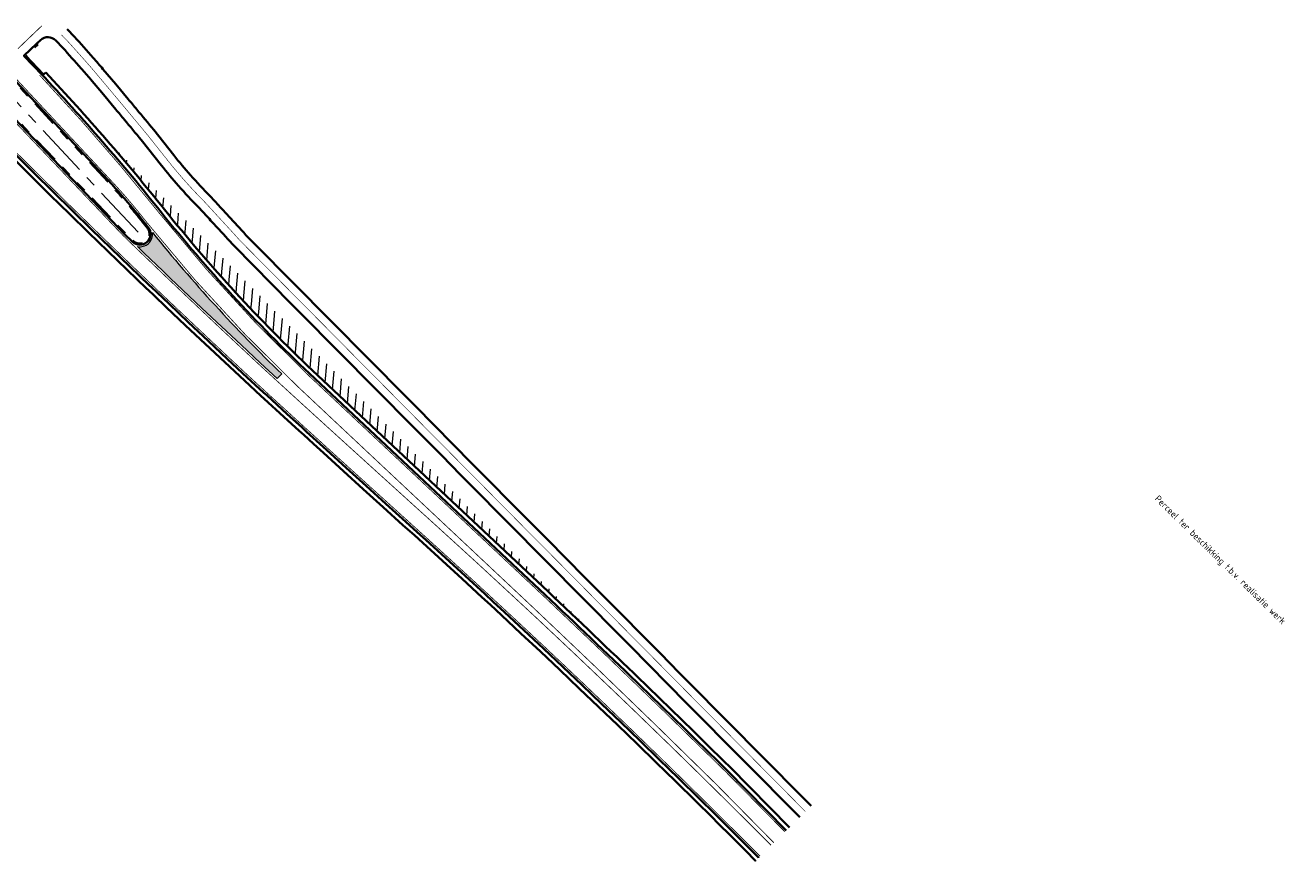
# Model space of a CAD drawing. Header units: metres. Extents: x 156019 to 159509, y 450048 to 451682.
# Tile 3 of 5: x 156213 to 156449, y 450874 to 451030. Entities that reach past the tile are written whole.
import ezdxf

# ---------------------------------------------------------------- set-up
doc = ezdxf.new("R2010")
doc.units = ezdxf.units.M
for name, pattern in [('AM-AS', [16, 10, -2, 2, -2]), ('VH-TROTTOIRBAND-SO', [15, 5, -2, 2, -2, 2, -2]), ('VW-13_STREEP', [4, 1, -3]), ('VW-30-270_STREEP', [3, 0.3, -2.7]), ('VW-30270_STREEP', [3, 0.3, -2.7])]:
    doc.linetypes.add(name, pattern=pattern)
for name, color, linetype, lineweight in [('N-WE-AM-AS-G', 252, 'AM-AS', 18), ('N-WE-VH-KANTOPSLUITING_TROTTOIRBAND-G', 252, 'VH-TROTTOIRBAND-SO', 35), ('N-WE-VH-KANTVERHARDING_FIETSPAD-G', 252, 'CONTINUOUS', 35), ('N-WE-VH-KANTVERHARDING_HOOFDRIJBAAN-G', 252, 'CONTINUOUS', 35), ('N-WE-VH-VERHARDING_ASFALT-A-500', 252, 'CONTINUOUS', 18), ('N-WE-VH-VERHARDING_GRASBETONSTEEN-G', 252, 'CONTINUOUS', 35), ('N-WE-VW-MARKERING_LANGS_STREEP_13_015-G', 252, 'VW-13_STREEP', 13), ('N-WE-VW-MARKERING_LANGS_STREEP_30270_010-G', 252, 'VW-30270_STREEP', 13), ('N-WE-VW-MARKERING_LANGS_STREEP_30270_015-G', 252, 'VW-30-270_STREEP', 13), ('N-WE-VW-MARKERING_LANGS_STREEP_DOORGETROKKEN_015-G', 252, 'CONTINUOUS', 13), ('N-WE-VW-MARKERING_PUNTSTUK-G', 252, 'CONTINUOUS', 35), ('X-XX-AL-LEGENDA-T25', 7, 'CONTINUOUS', 25)]:
    doc.layers.add(name, color=color, linetype=linetype, lineweight=lineweight)
doc.layers.add('X-XX-AL-HULPLIJN-G', color=40, linetype='CONTINUOUS', lineweight=18, plot=False)
doc.styles.add('NLCS-ISO-M500-T25', font='NLCS-ISO.ttf', dxfattribs={"height": 1.25})

msp = doc.modelspace()

# ---------------------------------------------------------------- hatches: boundary and pattern name
at = {"layer": 'N-WE-VH-VERHARDING_ASFALT-A-500', "transparency": 33554687}
h = msp.add_hatch(dxfattribs=at)
h.set_pattern_fill('AVH-ASFALT_B', color=256, angle=40, pattern_type=2)
h.set_pattern_definition([(85, (0, 0), (-1.494292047, 0.130733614), [])])
edge = h.paths.add_edge_path()
edge.add_arc((155909.18, 450732.79), 421.62, 38.5969, 40.9372)
edge.add_line((156227.68, 451009.05), (156238.64, 450997.9))
edge.add_line((156238.64, 450997.9), (156267.16, 450968.88))
edge.add_line((156267.16, 450968.88), (156284.4, 450951.33))
edge.add_line((156284.4, 450951.33), (156298.74, 450936.87))
edge.add_line((156298.74, 450936.87), (156313.33, 450922.09))
edge.add_line((156313.33, 450922.09), (156320.83, 450914.46))
edge.add_arc((154807.12, 449332.98), 2189.14, 46.25436, 46.6334)
edge.add_line((156310.33, 450924.44), (156266.33, 450965.74))
edge.add_arc((156470.91, 451181.49), 297.32, 218.6459, 226.5231, ccw=False)
at = {"layer": 'N-WE-VW-MARKERING_PUNTSTUK-G', "transparency": 33554687}
h = msp.add_hatch(color=256, dxfattribs=at)
h.dxf.hatch_style = 1
edge = h.paths.add_edge_path()
edge.add_arc((156470.93, 451181.51), 301.79, 219.0275, 225.8189)
edge.add_line((156260.6, 450965.08), (156259.78, 450964.24))
edge.add_line((156259.78, 450964.24), (156256.65, 450967.11))
edge.add_line((156256.65, 450967.11), (156253.01, 450970.51))
edge.add_line((156253.01, 450970.51), (156249.36, 450973.94))
edge.add_line((156249.36, 450973.94), (156245.72, 450977.37))
edge.add_line((156245.72, 450977.37), (156242.09, 450980.81))
edge.add_line((156242.09, 450980.81), (156239.86, 450982.93))
edge.add_line((156239.86, 450982.93), (156238.79, 450983.95))
edge.add_line((156238.79, 450983.95), (156238.47, 450984.26))
edge.add_line((156238.47, 450984.26), (156234.86, 450987.72))
edge.add_line((156234.86, 450987.72), (156233.65, 450988.88))
edge.add_arc((156234.12, 450991.21), 2.38, 258.6831, 366.2692)

# ---------------------------------------------------------------- linework, layer by layer
at = {"layer": 'N-WE-AM-AS-G', "transparency": 33554687, "flags": 128}
msp.add_lwpolyline([(156205.13, 451022.26), (156234.12, 450991.21)], dxfattribs=at)
at = {"layer": 'N-WE-VH-KANTOPSLUITING_TROTTOIRBAND-G', "transparency": 33554687, "flags": 128}
msp.add_lwpolyline([(156216.14, 451021.02), (156212.85, 451024.48), (156215.06, 451026.59)], dxfattribs=at)
msp.add_lwpolyline([(156233.35, 450995.05, -0.00164), (156235.06, 450992.91, 0.000609), (156235.52, 450992.34, -0.938561), (156232.87, 450989.92), (156231.4, 450991.34), (156206, 451017.97), (156209.34, 451021.17), (156228.78, 451000.31, -0.017462)], format="xyb", close=True, dxfattribs=at)
at = {"layer": 'N-WE-VH-KANTVERHARDING_FIETSPAD-G', "transparency": 33554687}
for points in [[(156218.41, 451027.36, 0.41316), (156215.59, 451027.43), (156214.89, 451026.77)], [(156253.9, 450991.03, 0.004725), (156250.69, 450994.55, -0.002341), (156248.85, 450996.56), (156247.26, 450998.27, -0.014265), (156243.58, 451002.2, -0.012973), (156240.48, 451005.91), (156236.7, 451010.67, 0.000447), (156233.55, 451014.47, 0.000809), (156231.92, 451016.42), (156229.62, 451019.17), (156227.22, 451022.02, 0.006589), (156225.41, 451024.13, 0.003308), (156221.9, 451028.05), (156220.58, 451029.44)], [(156251.77, 450988.92, 0.004117), (156248.49, 450992.51, -0.00233), (156246.64, 450994.53), (156245.09, 450996.2, -0.01414), (156241.33, 451000.22, -0.012973), (156238.14, 451004.04), (156234.37, 451008.78, 0.000444), (156231.24, 451012.55, 0.000809), (156229.62, 451014.49), (156227.32, 451017.24), (156224.92, 451020.1, 0.006589), (156223.17, 451022.14, 0.003282), (156219.71, 451026.01), (156218.41, 451027.36)]]:
    msp.add_lwpolyline(points, format="xyb", dxfattribs=at)
for points in [[(156253.9, 450991.03), (156257.42, 450987.48), (156260.94, 450983.92), (156264.46, 450980.37), (156267.97, 450976.82), (156271.49, 450973.26), (156275.01, 450969.71), (156278.53, 450966.16), (156282.04, 450962.6), (156285.56, 450959.05), (156289.08, 450955.5), (156292.6, 450951.94), (156296.12, 450948.39), (156299.63, 450944.84), (156303.15, 450941.28), (156306.67, 450937.73), (156310.19, 450934.18), (156313.7, 450930.62), (156317.22, 450927.07), (156320.74, 450923.52), (156324.26, 450919.96), (156327.77, 450916.41), (156331.29, 450912.86), (156334.81, 450909.3), (156338.33, 450905.75), (156341.85, 450902.2), (156345.36, 450898.64), (156348.88, 450895.09), (156352.4, 450891.54), (156355.92, 450887.98), (156359.43, 450884.43)], [(156251.77, 450988.92), (156255.29, 450985.37), (156258.81, 450981.81), (156262.32, 450978.26), (156265.84, 450974.71), (156269.36, 450971.15), (156272.88, 450967.6), (156276.39, 450964.05), (156279.91, 450960.49), (156283.43, 450956.94), (156286.95, 450953.39), (156290.47, 450949.83), (156293.98, 450946.28), (156297.5, 450942.73), (156301.02, 450939.17), (156304.54, 450935.62), (156308.05, 450932.07), (156311.57, 450928.51), (156315.09, 450924.96), (156318.61, 450921.41), (156322.12, 450917.85), (156325.64, 450914.3), (156329.16, 450910.75), (156332.68, 450907.19), (156336.2, 450903.64), (156339.71, 450900.09), (156343.23, 450896.53), (156346.75, 450892.98), (156350.27, 450889.43), (156353.78, 450885.87), (156357.3, 450882.33)]]:
    msp.add_lwpolyline(points, dxfattribs=at)
at = {"layer": 'N-WE-VH-KANTVERHARDING_HOOFDRIJBAAN-G', "transparency": 33554687, "flags": 128}
for points in [[(156215.96, 451020.85), (156212.49, 451024.49), (156214.89, 451026.77)], [(156215.06, 451026.59), (156214.89, 451026.77)]]:
    msp.add_lwpolyline(points, dxfattribs=at)
for points in [[(156233.5, 450995.17, -0.00164), (156235.22, 450993.04, 0.000609), (156235.68, 450992.46, -0.938561), (156232.73, 450989.77), (156231.26, 450991.19), (156205.72, 451017.97), (156209.35, 451021.45), (156228.93, 451000.44, -0.017466), (156233.5, 450995.17)], [(156215.69, 451021.13, -0.020308), (156238.07, 450995.32, 0.034386), (156265.78, 450965.16), (156309.78, 450923.85, -0.005383), (156343.68, 450891.13)]]:
    msp.add_lwpolyline(points, format="xyb", dxfattribs=at)
at = {"layer": 'N-WE-VH-KANTVERHARDING_HOOFDRIJBAAN-G', "transparency": 33554687}
for points in [[(156202.09, 451014.55), (156210.83, 451006.13), (156214.39, 451002.59), (156217.95, 450999.07), (156221.53, 450995.56), (156225.12, 450992.06), (156228.72, 450988.57), (156232.33, 450985.09), (156235.95, 450981.62), (156236.27, 450981.32), (156237.34, 450980.29), (156239.58, 450978.16), (156243.21, 450974.72), (156246.86, 450971.28), (156250.51, 450967.85), (156254.17, 450964.43), (156257.23, 450961.62)], [(156257.23, 450961.62), (156257.86, 450961.04), (156261.55, 450957.66), (156264.4, 450955.06), (156265.25, 450954.29), (156267.09, 450952.61), (156268.95, 450950.92), (156272.66, 450947.55), (156276.36, 450944.19), (156280.07, 450940.83), (156283.77, 450937.47), (156285.9, 450935.55), (156287.48, 450934.12), (156291.16, 450930.76), (156294.84, 450927.39), (156298.51, 450924.02), (156300.1, 450922.55), (156302.17, 450920.63), (156305.82, 450917.22), (156309.46, 450913.81), (156313.09, 450910.39), (156316.71, 450906.96), (156320.32, 450903.51), (156323.92, 450900.06), (156327.5, 450896.59), (156331.08, 450893.12), (156334.65, 450889.63), (156334.99, 450889.29), (156338.21, 450886.13), (156341.76, 450882.63), (156342.34, 450882.05), (156345.3, 450879.11), (156348.56, 450875.84), (156348.82, 450875.58), (156349.63, 450874.77), (156349.64, 450874.76)], [(156343.68, 450891.13), (156354.8, 450879.86)]]:
    msp.add_lwpolyline(points, dxfattribs=at)
at = {"layer": 'N-WE-VH-VERHARDING_GRASBETONSTEEN-G', "transparency": 33554687, "flags": 128}
for points in [[(156216.54, 451021.39), (156215.96, 451020.85)], [(156204.48, 451011.13), (156210.27, 451005.55), (156213.82, 451002.03), (156217.39, 450998.5), (156220.97, 450994.99), (156224.56, 450991.49), (156228.16, 450987.99), (156231.77, 450984.51), (156235.39, 450981.04), (156235.71, 450980.74), (156236.79, 450979.71), (156239.02, 450977.58), (156242.66, 450974.13), (156246.31, 450970.7), (156249.97, 450967.27), (156253.63, 450963.84), (156256.69, 450961.03)], [(156256.69, 450961.03), (156257.32, 450960.45), (156261.01, 450957.07), (156263.86, 450954.47), (156264.71, 450953.7), (156266.55, 450952.02), (156268.41, 450950.33), (156272.12, 450946.96), (156275.82, 450943.6), (156279.53, 450940.24), (156283.24, 450936.88), (156285.36, 450934.96), (156286.94, 450933.53), (156290.62, 450930.17), (156294.3, 450926.81), (156297.97, 450923.43), (156299.55, 450921.96), (156301.63, 450920.04), (156305.27, 450916.64), (156308.91, 450913.23), (156312.54, 450909.81), (156316.16, 450906.38), (156319.76, 450902.93), (156323.36, 450899.48), (156326.95, 450896.02), (156330.52, 450892.54), (156334.09, 450889.06), (156334.43, 450888.72), (156337.65, 450885.56), (156341.2, 450882.06), (156341.78, 450881.48), (156344.73, 450878.54), (156348, 450875.28), (156348.26, 450875.01), (156349.07, 450874.2), (156349.07, 450874.2)], [(156344.25, 450891.7), (156355.37, 450880.42)]]:
    msp.add_lwpolyline(points, dxfattribs=at)
msp.add_lwpolyline([(156216.54, 451021.39, -0.020074), (156238.7, 450995.81, 0.034384), (156266.33, 450965.74), (156310.33, 450924.44, -0.005383), (156344.25, 450891.7)], format="xyb", dxfattribs=at)
at = {"layer": 'N-WE-VW-MARKERING_LANGS_STREEP_13_015-G', "transparency": 33554687, "flags": 128}
msp.add_lwpolyline([(156215.41, 451020.88, 0.15, 0.15, -0.020308), (156237.78, 450995.08, 0.15, 0.15, 0.034387), (156265.53, 450964.89, 0.15, 0.15, 0), (156309.52, 450923.58, 0.15, 0.15, -0.005383), (156343.42, 450890.87, 0.15, 0.15, 0), (156354.53, 450879.6, 0, 0, 0)], format="xyseb", dxfattribs=at)
at = {"layer": 'N-WE-VW-MARKERING_LANGS_STREEP_13_015-G', "transparency": 33554687, "const_width": 0.15, "flags": 128}
for points in [[(156202.32, 451014.87), (156211.09, 451006.39), (156214.65, 451002.86), (156218.22, 450999.34), (156221.79, 450995.83), (156225.38, 450992.33), (156228.98, 450988.84), (156232.59, 450985.36), (156236.21, 450981.89), (156236.53, 450981.59), (156237.6, 450980.56), (156239.83, 450978.44), (156243.47, 450974.99), (156247.12, 450971.55), (156250.77, 450968.12), (156254.43, 450964.7), (156257.49, 450961.89)], [(156257.49, 450961.89), (156258.11, 450961.32), (156261.81, 450957.94), (156264.65, 450955.34), (156265.5, 450954.56), (156267.35, 450952.89), (156269.2, 450951.19), (156272.91, 450947.83), (156276.61, 450944.47), (156280.32, 450941.11), (156284.03, 450937.75), (156286.15, 450935.83), (156287.73, 450934.4), (156291.42, 450931.04), (156295.1, 450927.67), (156298.77, 450924.29), (156300.35, 450922.82), (156302.43, 450920.9), (156306.08, 450917.5), (156309.72, 450914.09), (156313.35, 450910.66), (156316.97, 450907.23), (156320.58, 450903.78), (156324.18, 450900.33), (156327.76, 450896.86), (156331.34, 450893.38), (156334.91, 450889.9), (156335.26, 450889.56), (156338.47, 450886.4), (156342.02, 450882.89), (156342.6, 450882.31), (156345.56, 450879.37), (156348.83, 450876.11), (156349.09, 450875.84), (156349.9, 450875.03), (156349.9, 450875.03)]]:
    msp.add_lwpolyline(points, dxfattribs=at)
at = {"layer": 'N-WE-VW-MARKERING_LANGS_STREEP_30270_010-G', "transparency": 33554687, "flags": 128}
msp.add_lwpolyline([(156358.36, 450883.38, 0.1, 0.1, 0), (156354.85, 450886.93, 0.1, 0.1, 0), (156351.33, 450890.48, 0.1, 0.1, 0), (156347.81, 450894.04, 0.1, 0.1, 0), (156344.3, 450897.59, 0.1, 0.1, 0), (156340.78, 450901.14, 0.1, 0.1, 0), (156337.26, 450904.69, 0.1, 0.1, 0), (156333.74, 450908.25, 0.1, 0.1, 0), (156330.23, 450911.8, 0.1, 0.1, 0), (156326.71, 450915.35, 0.1, 0.1, 0), (156323.19, 450918.91, 0.1, 0.1, 0), (156319.67, 450922.46, 0.1, 0.1, 0), (156316.16, 450926.01, 0.1, 0.1, 0), (156312.64, 450929.57, 0.1, 0.1, 0), (156309.12, 450933.12, 0.1, 0.1, 0), (156305.6, 450936.67, 0.1, 0.1, 0), (156302.08, 450940.23, 0.1, 0.1, 0), (156298.57, 450943.78, 0.1, 0.1, 0), (156295.05, 450947.33, 0.1, 0.1, 0), (156291.53, 450950.89, 0.1, 0.1, 0), (156288.01, 450954.44, 0.1, 0.1, 0), (156284.5, 450957.99, 0.1, 0.1, 0), (156280.98, 450961.55, 0.1, 0.1, 0), (156277.46, 450965.1, 0.1, 0.1, 0), (156273.94, 450968.65, 0.1, 0.1, 0), (156270.43, 450972.21, 0.1, 0.1, 0), (156266.91, 450975.76, 0.1, 0.1, 0), (156263.39, 450979.31, 0.1, 0.1, 0), (156259.87, 450982.87, 0.1, 0.1, 0), (156256.35, 450986.42, 0.1, 0.1, 0), (156252.84, 450989.97, 0.1, 0.1, 0.004425), (156249.59, 450993.53, 0.1, 0.1, -0.002336), (156247.74, 450995.55, 0.1, 0.1, 0), (156246.18, 450997.24, 0.1, 0.1, -0.014202), (156242.46, 451001.21, 0.1, 0.1, -0.012973), (156239.31, 451004.97, 0.1, 0.1, 0), (156235.54, 451009.72, 0.1, 0.1, 0.000446), (156232.39, 451013.51, 0.1, 0.1, 0.000809), (156230.77, 451015.46, 0.1, 0.1, 0), (156228.47, 451018.21, 0.1, 0.1, 0), (156226.07, 451021.06, 0.1, 0.1, 0.006589), (156224.29, 451023.14, 0.1, 0.1, 0.003295), (156220.81, 451027.03, 0.1, 0.1, 0), (156219.5, 451028.4, 0, 0, 0)], format="xyseb", dxfattribs=at)
at = {"layer": 'N-WE-VW-MARKERING_LANGS_STREEP_30270_015-G', "transparency": 33554687, "const_width": 0.15, "flags": 128}
msp.add_lwpolyline([(156213.53, 451027.91), (156215.84, 451030.11)], dxfattribs=at)
at = {"layer": 'N-WE-VW-MARKERING_LANGS_STREEP_DOORGETROKKEN_015-G', "transparency": 33554687, "const_width": 0.15, "flags": 128}
for points in [[(156211.34, 451025.8), (156213.53, 451027.91)], [(156205.51, 451017.7), (156230.99, 450990.93), (156232.47, 450989.5)], [(156232.47, 450989.5), (156234.6, 450987.45)], [(156234.6, 450987.45), (156238.21, 450983.99), (156238.53, 450983.68), (156239.6, 450982.66), (156241.83, 450980.54), (156245.46, 450977.1), (156249.1, 450973.66), (156252.75, 450970.24), (156256.4, 450966.83), (156259.45, 450964.03)], [(156259.45, 450964.03), (156260.07, 450963.46), (156263.76, 450960.08), (156266.61, 450957.48), (156267.46, 450956.71), (156269.3, 450955.03), (156271.16, 450953.34), (156274.86, 450949.98), (156278.56, 450946.62), (156282.27, 450943.26), (156285.97, 450939.9), (156288.1, 450937.98), (156289.68, 450936.54), (156293.37, 450933.18), (156297.06, 450929.81), (156300.73, 450926.42), (156302.32, 450924.95), (156304.4, 450923.02), (156308.06, 450919.62), (156311.7, 450916.2), (156315.34, 450912.77), (156318.96, 450909.33), (156322.58, 450905.88), (156326.19, 450902.42), (156329.78, 450898.94), (156333.37, 450895.46), (156336.94, 450891.97), (156337.29, 450891.63), (156340.51, 450888.46), (156344.06, 450884.95), (156344.65, 450884.37), (156347.61, 450881.43), (156350.88, 450878.15), (156351.14, 450877.89), (156351.95, 450877.08), (156351.96, 450877.08)], [(156341.35, 450888.84), (156352.47, 450877.56)]]:
    msp.add_lwpolyline(points, dxfattribs=at)
for points in [[(156209.76, 451021.54), (156229.2, 451000.7, -0.017466), (156233.8, 450995.41, -0.017466)], [(156233.8, 450995.41, -0.00164), (156235.51, 450993.27, 0.000609), (156235.51, 450993.27, 0.000609)], [(156235.51, 450993.27, 0.034393), (156263.54, 450962.78), (156307.54, 450921.47, -0.005382), (156341.38, 450888.8)]]:
    msp.add_lwpolyline(points, format="xyb", dxfattribs=at)
at = {"layer": 'X-XX-AL-HULPLIJN-G', "transparency": 33554687, "flags": 128}
msp.add_lwpolyline([(156236.48, 450991.47, 0.029642), (156260.6, 450965.08), (156259.78, 450964.24), (156256.65, 450967.11), (156253.01, 450970.51), (156249.36, 450973.94), (156245.72, 450977.37), (156242.09, 450980.81), (156239.86, 450982.93), (156238.79, 450983.95), (156238.47, 450984.26), (156234.86, 450987.72), (156233.65, 450988.88, 0.507253)], format="xyb", close=True, dxfattribs=at)

# ---------------------------------------------------------------- texts
at = {"layer": 'X-XX-AL-LEGENDA-T25', "transparency": 33554687, "style": 'NLCS-ISO-M500-T25'}
msp.add_text('Perceel ter beschikking t.b.v. realisatie werk', height=1.25, rotation=315.5034, dxfattribs=at).set_placement((156423.48, 450941.67))

doc.saveas('drawing.dxf')
